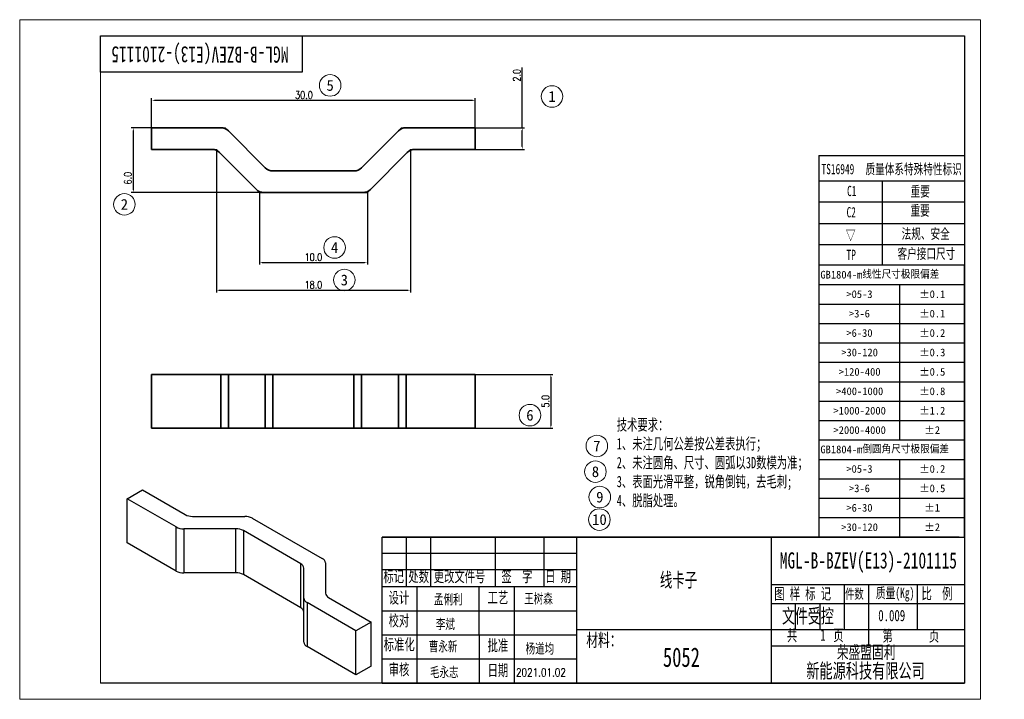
# Model space of a CAD drawing. Header units: millimetres. Extents: x 23154 to 24067, y -4723 to -4093.
import ezdxf
from ezdxf.enums import TextEntityAlignment as Align

# ---------------------------------------------------------------- set-up
doc = ezdxf.new("R2010")
doc.units = ezdxf.units.MM
doc.header["$PDMODE"] = 3
doc.header["$PDSIZE"] = 8
doc.linetypes.add('EB_DASH', pattern=[6, 3, -3])
doc.layers.get('0').update_dxf_attribs({"linetype": 'CONTINUOUS'})
doc.layers.get('Defpoints').update_dxf_attribs({"linetype": 'CONTINUOUS'})
for name, color, linetype in [('10', 7, 'CONTINUOUS'), ('7标注层', 4, 'CONTINUOUS'), ('图框', 7, 'CONTINUOUS'), ('尺寸', 7, 'CONTINUOUS'), ('文字层', 3, 'CONTINUOUS')]:
    doc.layers.add(name, color=color, linetype=linetype)
for name, color, linetype, lineweight in [('CAXA2', 7, 'EB_DASH', 25), ('from', 2, 'CONTINUOUS', 50), ('单行文本', 7, 'CONTINUOUS', 5), ('细实线', 3, 'CONTINUOUS', 13), ('轮廓实线层', 7, 'CONTINUOUS', 35)]:
    doc.layers.add(name, color=color, linetype=linetype, lineweight=lineweight)
doc.styles.add('SLDTEXTSTYLE0', font='仿宋GB2312_0.shx', dxfattribs={"bigfont": 'bigfont'})
doc.styles.add('SLDTEXTSTYLE1', font='仿宋GB2312_0.shx', dxfattribs={"width": 0.7, "bigfont": 'bigfont'})
doc.styles.add('SLDTEXTSTYLE2', font='仿宋GB2312_0.shx', dxfattribs={"width": 0.7})
doc.styles.add('SLDTEXTSTYLE3', font='仿宋GB2312_0.shx')
doc.styles.add('TH_GBDIM', font='romans.shx', dxfattribs={"width": 0.8, "bigfont": 'gbcbig.shx'})
doc.styles.add('UFIDATXT', font='TXT', dxfattribs={"bigfont": 'hzfs.shx'})
doc.styles.add('文字', font='simhei.ttf')
doc.styles.add('标准', font='仿宋GB2312_0.shx', dxfattribs={"width": 0.667})
doc.dimstyles.new('TH_GBDIM1', dxfattribs={"dimtxt": 12, "dimasz": 2.5, "dimexe": 2, "dimexo": 0, "dimgap": 1.5, "dimtad": 1, "dimdec": 1, "dimzin": 0, "dimdsep": 46, "dimtxsty": 'TH_GBDIM', "dimcen": 2.5, "dimclrd": 130, "dimclre": 130, "dimclrt": 3, "dimadec": 0, "dimazin": 0, "dimtfac": 0.714286, "dimtdec": 1, "dimtmove": 0, "dimatfit": 3, "dimfxl": 1, "dimtzin": 0, "dimlwd": -1, "dimlwe": -1, "dimarcsym": 0})

# ---------------------------------------------------------------- blocks, each defined once
blk = doc.blocks.new('SW_TABLEANNOTATION_0')
at = {"layer": '尺寸', "color": 0}
for p, q in [((0, 0), (0, -336)), ((180, 0), (0, 0)), ((180, -336), (180, 0)), ((0, -24), (180, -24)), ((100, -24), (100, -216)), ((0, -48), (180, -48)), ((0, -72), (180, -72)), ((0, -96), (180, -96)), ((0, -120), (180, -120)), ((0, -144), (180, -144)), ((0, -168), (180, -168)), ((0, -192), (180, -192)), ((0, -216), (180, -216)), ((0, -240), (180, -240)), ((100, -240), (100, -336)), ((0, -264), (180, -264)), ((0, -288), (180, -288)), ((0, -312), (180, -312)), ((0, -336), (180, -336))]:
    blk.add_line(p, q, dxfattribs=at)
at = {"layer": '尺寸', "color": 0, "attachment_point": 1}
for s, insert, char_height, style in [('GB1804-m线性尺寸极限偏差', (2, -6.9), 9.525, 'SLDTEXTSTYLE0'), ('>05-3', (34.1, -31), 9.52, 'SLDTEXTSTYLE3'), ('±0.1', (124.1, -31), 9.52, 'SLDTEXTSTYLE3'), ('>3-6', (37.3, -55), 9.52, 'SLDTEXTSTYLE3'), ('±0.1', (124.1, -55), 9.52, 'SLDTEXTSTYLE3'), ('>6-30', (34.1, -79), 9.52, 'SLDTEXTSTYLE3'), ('±0.2', (124.1, -79), 9.52, 'SLDTEXTSTYLE3'), ('>30-120', (27.8, -103), 9.52, 'SLDTEXTSTYLE3'), ('±0.3', (124.1, -103), 9.52, 'SLDTEXTSTYLE3'), ('>120-400', (24.6, -127), 9.52, 'SLDTEXTSTYLE3'), ('±0.5', (124.1, -127), 9.52, 'SLDTEXTSTYLE3'), ('>400-1000', (21.4, -151), 9.52, 'SLDTEXTSTYLE3'), ('±0.8', (124.1, -151), 9.52, 'SLDTEXTSTYLE3'), ('>1000-2000', (18.2, -175), 9.52, 'SLDTEXTSTYLE3'), ('±1.2', (124.1, -175), 9.52, 'SLDTEXTSTYLE3'), ('>2000-4000', (18.2, -199), 9.52, 'SLDTEXTSTYLE3'), ('±2', (130.5, -199), 9.52, 'SLDTEXTSTYLE3'), ('GB1804-m倒圆角尺寸极限偏差', (2, -222.9), 9.525, 'SLDTEXTSTYLE0'), ('>05-3', (34.1, -247), 9.52, 'SLDTEXTSTYLE3'), ('±0.2', (124.1, -247), 9.52, 'SLDTEXTSTYLE3'), ('>3-6', (37.3, -271), 9.52, 'SLDTEXTSTYLE3'), ('±0.5', (124.1, -271), 9.52, 'SLDTEXTSTYLE3'), ('>6-30', (34.1, -295), 9.52, 'SLDTEXTSTYLE3'), ('±1', (130.5, -295), 9.52, 'SLDTEXTSTYLE3'), ('>30-120', (27.8, -319), 9.52, 'SLDTEXTSTYLE3'), ('±2', (130.5, -319), 9.52, 'SLDTEXTSTYLE3')]:
    blk.add_mtext(s, dxfattribs=dict(at, insert=insert, char_height=char_height, style=style))
blk = doc.blocks.new('BMS')
at = {"layer": '图框', "color": 0}
for p, q in [((-1.58, 45.13), (-180, 45.13)), ((-180, 0), (-180, 45.13)), ((-180, 45.13), (0, 45.13)), ((-172.39, 29.84), (-172.39, 45.13)), ((-164.96, 29.84), (-164.96, 45.13)), ((-144.9, 29.84), (-144.9, 45.13)), ((-129.86, 29.84), (-129.86, 45.13)), ((-119.83, 0), (-119.83, 45.13)), ((-59.66, 0), (-59.66, 45.13)), ((-180, 40.11), (-119.83, 40.11)), ((-180.02, 35.1), (-119.84, 35.1)), ((-59.73, 30.46), (0, 30.46)), ((-37.09, 16.54), (-37.09, 30.46)), ((-29.57, 11.53), (-29.57, 30.46)), ((-14.53, 16.54), (-14.53, 30.46)), ((-180.02, 29.84), (-119.84, 29.84)), ((-180.02, 29.84), (-119.84, 29.84)), ((-169.16, 0), (-169.16, 29.84)), ((-139.08, 0), (-139.08, 29.84)), ((-59.66, 24.57), (0, 24.57)), ((-52.14, 16.54), (-52.14, 24.57)), ((-44.61, 16.54), (-44.61, 24.57)), ((-179.98, 22.38), (-119.81, 22.38)), ((-119.83, 16.54), (-59.66, 16.54)), ((-59.66, 16.54), (0, 16.54)), ((-179.98, 14.92), (-119.81, 14.92)), ((-59.66, 11.53), (0, 11.53)), ((-180, 7.46), (-119.83, 7.46)), ((-180, 0), (-1.58, 0)), ((-178.75, 0), (-1.58, 0)), ((-180, 0), (-1.58, 0)), ((-178.75, 0), (0, 0))]:
    blk.add_line(p, q, dxfattribs=at)
at = {"layer": '图框', "linetype": 'Continuous'}
blk.add_line((-149.87, 0), (-149.93, 29.84), dxfattribs=at)
at = {"layer": '图框'}
blk.add_line((0, 0), (-180, 0), dxfattribs=at)
blk.add_line((0, 0), (-180, 0), dxfattribs=at)
blk.add_lwpolyline([(0, 45.13), (0, 0)], dxfattribs=at)
at = {"style": '标准', "width": 0.667}
for tag, p in [('工艺_001', (-130.03, 24.57)), ('校对_001', (-159.4, 16.68)), ('标准化_001', (-159.51, 9.77)), ('批准_001', (-129.75, 9.09)), ('审核_001', (-159.25, 1.85)), ('批准日期_001', (-129.64, 1.55))]:
    blk.add_attdef(tag, p, '', height=3.5, dxfattribs=at)
at = {"color": 1, "style": '标准', "width": 0.667}
blk.add_attdef('受控', text='', height=7, dxfattribs=at).set_placement((-48.36, 20.84), align=Align.MIDDLE)
at = {"layer": '图框', "color": 0, "attachment_point": 1, "style": '标准'}
for s, insert, char_height in [('\\fFangSong_GB2312|b0|i0|p34;标记', (-179.59, 34.75), 3.51), ('\\fFangSong_GB2312|b0|i0|p34;处数', (-171.87, 34.75), 3.51), ('\\fFangSong_GB2312|b0|i0|p34; 更改文件号 ', (-165.62, 34.75), 3.51), ('\\fFangSong_GB2312|b0|i0|p34; 签  字 ', (-144.69, 34.75), 3.51), ('\\fFangSong_GB2312|b0|i0|p34; 日 期 ', (-131.17, 34.75), 3.51), ('{\\fSimSun|b0|i0|c134|p2;设计} ', (-177.94, 28.15), 3.51), ('{\\fSimSun|b0|i0|c134|p2;工艺}', (-147.37, 28.2), 3.51), ('\\fFangSong_GB2312|b0|i0|p34; 图 样 标 记 ', (-60.35, 29.4), 3.51), ('\\fFangSong_GB2312|b0|i0|p34; 件数 ', (-38.28, 29.13), 3.087), ('{\\fSimSun|b0|i0|c134|p2; 质量(Kg) }', (-28.83, 29.49), 3.2348), ('\\fFangSong_GB2312|b0|i0|p34; 比  例 ', (-14.84, 29.42), 3.51), ('{\\fSimSun|b0|i0|c134|p2;校对}', (-177.94, 21.06), 3.4856), ('\\fFangSong_GB2312|b0|i0|p34;材料：', (-116.85, 15.29), 3.9789), ('{\\fSimSun|b0|i0|c134|p2;共   }    {\\fSimSun|b0|i0|c134|p2;页}', (-54.84, 16.53), 3.51), ('{\\fSimSun|b0|i0|c134|p2;第   }    {\\fSimSun|b0|i0|c134|p2;页}', (-25.3, 16.39), 3.51), ('{\\fFangSong_GB2312|b0|i0|c134|p34; 标准化 }', (-181.07, 13.7), 3.51), ('{\\fSimSun|b0|i0|c134|p2;批准}', (-147.37, 13.38), 3.51), ('荣盛盟固利', (-39.4, 11.53), 3.979), ('{\\fSimSun|b0|i0|c134|p2;审核}', (-177.94, 5.96), 3.51), ('{\\fSimSun|b0|i0|c134|p2;日期}', (-147.37, 5.72), 3.51), ('新能源科技有限公司', (-48.87, 6.05), 4.476)]:
    blk.add_mtext(s, dxfattribs=dict(at, insert=insert, char_height=char_height))
at = {"layer": '图框', "color": 0, "style": '标准', "width": 0.8}
blk.add_attdef('设计', text='', height=3.51, dxfattribs=at).set_placement((-159.53, 24), align=Align.CENTER)
blk = doc.blocks.new('*D866')
at = {"layer": '7标注层', "color": 130, "transparency": 16777216}
for p, q in [((23276.72, -4203.31), (23276.72, -4165.87)), ((23279.22, -4167.87), (23574.22, -4167.87)), ((23576.72, -4203.31), (23576.72, -4165.87))]:
    blk.add_line(p, q, dxfattribs=at)
for points in [[(23279.22, -4167.45), (23279.22, -4168.28), (23276.72, -4167.87)], [(23574.22, -4167.45), (23574.22, -4168.28), (23576.72, -4167.87)]]:
    blk.add_solid(points, dxfattribs=at)
at = {"layer": 'Defpoints', "color": 0, "transparency": 16777216}
for p in [(23576.72, -4167.87), (23276.72, -4203.31), (23576.72, -4203.31)]:
    blk.add_point(p, dxfattribs=at)
at = {"layer": '7标注层', "color": 3, "transparency": 16777216, "insert": (23417.92, -4162.94), "char_height": 12, "attachment_point": 5, "style": 'TH_GBDIM'}
blk.add_mtext('{\\H0.57143x;30.0}', dxfattribs=at)
blk = doc.blocks.new('*D867')
at = {"layer": '7标注层', "color": 130, "transparency": 16777216}
for p, q in [((23320.47, -4193.31), (23257.66, -4193.31)), ((23259.66, -4195.81), (23259.66, -4250.81)), ((23426.72, -4253.31), (23257.66, -4253.31))]:
    blk.add_line(p, q, dxfattribs=at)
for points in [[(23259.24, -4195.81), (23260.07, -4195.81), (23259.66, -4193.31)], [(23259.24, -4250.81), (23260.07, -4250.81), (23259.66, -4253.31)]]:
    blk.add_solid(points, dxfattribs=at)
at = {"layer": 'Defpoints', "color": 0, "transparency": 16777216}
for p in [(23320.47, -4193.31), (23259.66, -4253.31), (23426.72, -4253.31)]:
    blk.add_point(p, dxfattribs=at)
at = {"layer": '7标注层', "color": 3, "transparency": 16777216, "insert": (23254.73, -4240.03), "char_height": 12, "attachment_point": 5, "rotation": 90, "style": 'TH_GBDIM'}
blk.add_mtext('{\\H0.57143x;6.0}', dxfattribs=at)
blk = doc.blocks.new('*D868')
at = {"layer": '7标注层', "color": 130, "transparency": 16777216}
for p, q in [((23620.34, -4193.31), (23620.34, -4137.44)), ((23544.65, -4193.31), (23622.34, -4193.31)), ((23620.34, -4210.81), (23620.34, -4195.81)), ((23548.79, -4213.31), (23622.34, -4213.31))]:
    blk.add_line(p, q, dxfattribs=at)
for points in [[(23619.92, -4195.81), (23620.76, -4195.81), (23620.34, -4193.31)], [(23619.92, -4210.81), (23620.76, -4210.81), (23620.34, -4213.31)]]:
    blk.add_solid(points, dxfattribs=at)
at = {"layer": 'Defpoints', "color": 0, "transparency": 16777216}
for p in [(23544.65, -4193.31), (23620.34, -4193.31), (23548.79, -4213.31)]:
    blk.add_point(p, dxfattribs=at)
at = {"layer": '7标注层', "color": 3, "transparency": 16777216, "insert": (23615.41, -4144.69), "char_height": 12, "attachment_point": 5, "rotation": 90, "style": 'TH_GBDIM'}
blk.add_mtext('{\\H0.57143x;2.0}', dxfattribs=at)
blk = doc.blocks.new('*D869')
at = {"layer": '7标注层', "color": 130, "transparency": 16777216}
for p, q in [((23576.72, -4421.88), (23648.87, -4421.88)), ((23646.87, -4424.38), (23646.87, -4469.38)), ((23576.72, -4471.88), (23648.87, -4471.88))]:
    blk.add_line(p, q, dxfattribs=at)
for points in [[(23646.45, -4424.38), (23647.29, -4424.38), (23646.87, -4421.88)], [(23646.45, -4469.38), (23647.29, -4469.38), (23646.87, -4471.88)]]:
    blk.add_solid(points, dxfattribs=at)
at = {"layer": 'Defpoints', "color": 0, "transparency": 16777216}
for p in [(23576.72, -4421.88), (23576.72, -4471.88), (23646.87, -4471.88)]:
    blk.add_point(p, dxfattribs=at)
at = {"layer": '7标注层', "color": 3, "transparency": 16777216, "insert": (23641.94, -4446.88), "char_height": 12, "attachment_point": 5, "rotation": 90, "style": 'TH_GBDIM'}
blk.add_mtext('{\\H0.57143x;5.0}', dxfattribs=at)
blk = doc.blocks.new('*D870')
at = {"layer": '7标注层', "color": 130, "transparency": 16777216}
for p, q in [((23376.72, -4253.31), (23376.72, -4320.16)), ((23476.72, -4253.31), (23476.72, -4320.16)), ((23379.22, -4318.16), (23474.22, -4318.16))]:
    blk.add_line(p, q, dxfattribs=at)
for points in [[(23379.22, -4317.75), (23379.22, -4318.58), (23376.72, -4318.16)], [(23474.22, -4317.75), (23474.22, -4318.58), (23476.72, -4318.16)]]:
    blk.add_solid(points, dxfattribs=at)
at = {"layer": 'Defpoints', "color": 0, "transparency": 16777216}
for p in [(23376.72, -4253.31), (23476.72, -4253.31), (23476.72, -4318.16)]:
    blk.add_point(p, dxfattribs=at)
at = {"layer": '7标注层', "color": 3, "transparency": 16777216, "insert": (23426.72, -4313.24), "char_height": 12, "attachment_point": 5, "style": 'TH_GBDIM'}
blk.add_mtext('{\\H0.57143x;10.0}', dxfattribs=at)
blk = doc.blocks.new('*D871')
at = {"layer": '7标注层', "color": 130, "transparency": 16777216}
for p, q in [((23336.72, -4213.31), (23336.72, -4345.88)), ((23516.72, -4213.31), (23516.72, -4345.88)), ((23339.22, -4343.88), (23514.22, -4343.88))]:
    blk.add_line(p, q, dxfattribs=at)
for points in [[(23339.22, -4343.46), (23339.22, -4344.3), (23336.72, -4343.88)], [(23514.22, -4343.46), (23514.22, -4344.3), (23516.72, -4343.88)]]:
    blk.add_solid(points, dxfattribs=at)
at = {"layer": 'Defpoints', "color": 0, "transparency": 16777216}
for p in [(23336.72, -4213.31), (23516.72, -4213.31), (23516.72, -4343.88)]:
    blk.add_point(p, dxfattribs=at)
at = {"layer": '7标注层', "color": 3, "transparency": 16777216, "insert": (23426.72, -4338.95), "char_height": 12, "attachment_point": 5, "style": 'TH_GBDIM'}
blk.add_mtext('{\\H0.57143x;18.0}', dxfattribs=at)

msp = doc.modelspace()

# ---------------------------------------------------------------- linework, layer by layer
for p, q in [((23895.34, -4218.89), (24030.34, -4218.89)), ((23254.01, -4537.18), (23268.15, -4529.02)), ((23299.36, -4563.37), (23254.01, -4537.18)), ((23254.01, -4578.01), (23254.01, -4537.18)), ((23268.15, -4529.02), (23307.65, -4551.82)), ((23314.72, -4553.51), (23363, -4553.51)), ((23370.07, -4555.2), (23434.93, -4592.64)), ((23299.36, -4604.19), (23299.36, -4563.37)), ((23354.72, -4565.06), (23306.43, -4565.06)), ((23306.43, -4565.06), (23306.43, -4605.89)), ((23354.72, -4605.89), (23354.72, -4565.06)), ((23414.93, -4597.42), (23361.79, -4566.75)), ((23361.79, -4566.75), (23361.79, -4607.58)), ((23299.36, -4604.19), (23254.01, -4578.01)), ((23414.93, -4638.25), (23414.93, -4597.42)), ((23417.85, -4629.38), (23417.85, -4601.51)), ((23437.85, -4596.72), (23437.85, -4624.6)), ((23354.72, -4605.89), (23306.43, -4605.89)), ((23414.93, -4638.25), (23361.79, -4607.58)), ((23440.78, -4628.68), (23480.28, -4651.48)), ((23417.85, -4670.21), (23417.85, -4629.38)), ((23420.78, -4633.46), (23420.78, -4674.29)), ((23466.14, -4659.65), (23420.78, -4633.46)), ((23480.28, -4651.48), (23466.14, -4659.65)), ((23480.28, -4692.31), (23480.28, -4651.48)), ((23466.14, -4700.47), (23466.14, -4659.65)), ((23466.14, -4700.47), (23420.78, -4674.29)), ((23480.28, -4692.31), (23466.14, -4700.47))]:
    msp.add_line(p, q)
for centre, radius, start, end in [((23314.43, -4539.09), 14.43, 241.95976, 271.1441), ((23363.29, -4567.94), 14.43, 61.95976, 91.1441), ((23306.15, -4550.63), 14.43, 241.95976, 271.1441), ((23355.01, -4579.48), 14.43, 61.95976, 91.1441), ((23432.85, -4597.22), 5.03, 5.6948, 65.62534), ((23412.85, -4602.01), 5.03, 5.6948, 65.62534), ((23306.15, -4591.46), 14.43, 241.95976, 271.1441), ((23355.01, -4620.31), 14.43, 61.95976, 91.1441), ((23442.86, -4624.1), 5.03, 185.6948, 245.62534), ((23412.85, -4642.83), 5.03, 5.6948, 65.62534), ((23422.86, -4628.88), 5.03, 185.6948, 245.62534), ((23422.86, -4669.71), 5.03, 185.6948, 245.62534)]:
    msp.add_arc(centre, radius, start, end)
at = {"layer": '7标注层'}
for p, q in [((23340.87, -4193.31), (23345.01, -4193.31)), ((23347.94, -4196.24), (23345.01, -4193.31)), ((23505.51, -4196.24), (23508.44, -4193.31)), ((23508.44, -4193.31), (23512.58, -4193.31)), ((23332.58, -4213.31), (23336.72, -4213.31)), ((23336.72, -4213.31), (23339.65, -4216.24)), ((23513.79, -4216.24), (23516.72, -4213.31)), ((23516.72, -4213.31), (23520.87, -4213.31)), ((23373.79, -4250.38), (23376.72, -4253.31)), ((23376.72, -4253.31), (23380.87, -4253.31)), ((23472.58, -4253.31), (23476.72, -4253.31)), ((23476.72, -4253.31), (23479.65, -4250.38))]:
    msp.add_line(p, q, dxfattribs=at)
at = {"layer": 'CAXA2', "linetype": 'Continuous'}
for p, q in [((23895.34, -4218.89), (23895.34, -4320.74)), ((23895.34, -4242.45), (24030.34, -4242.45)), ((23954.2, -4242.45), (23954.2, -4320.74)), ((23895.34, -4261.81), (24030.34, -4261.81)), ((23895.34, -4282.02), (24030.34, -4282.02)), ((23895.34, -4301.38), (24030.34, -4301.38)), ((23895.34, -4301.38), (24030.34, -4301.38))]:
    msp.add_line(p, q, dxfattribs=at)
at = {"layer": '图框', "linetype": 'Continuous', "lineweight": 18}
for p, q in [((24045.34, -4093.12), (23154.34, -4093.12)), ((23154.34, -4723.12), (23154.34, -4093.12)), ((24045.34, -4723.12), (24045.34, -4093.12)), ((23229.34, -4708.12), (23229.34, -4123.12)), ((24045.34, -4723.12), (23154.34, -4723.12))]:
    msp.add_line(p, q, dxfattribs=at)
at = {"layer": '图框'}
for q in [(23229.34, -4708.12), (23244.34, -4708.12)]:
    msp.add_line((24030.34, -4708.12), q, dxfattribs=at)
at = {"layer": '图框', "color": 0}
for p in [(23490.34, -4708.12), (23494.1, -4708.12)]:
    msp.add_line(p, (24025.59, -4708.12), dxfattribs=at)
at = {"layer": '图框'}
for points in [[(23229.34, -4108.12), (24030.34, -4108.12), (24030.34, -4708.12)], [(23416.37, -4141.72), (23229.34, -4141.72), (23229.34, -4108.12), (23416.37, -4108.12), (23416.37, -4141.72)]]:
    msp.add_lwpolyline(points, dxfattribs=at)
at = {"layer": '细实线'}
for centre in [(23442.24, -4154.03), (23647.96, -4164.3), (23251.43, -4264.33), (23446.36, -4304.33), (23455.36, -4334.4), (23627.5, -4459.74), (23689.58, -4488.26), (23688.23, -4512.13), (23692.27, -4535.67), (23691.93, -4556.52)]:
    msp.add_circle(centre, 10, dxfattribs=at)
at = {"layer": '轮廓实线层'}
for p, q in [((23276.72, -4193.31), (23276.72, -4213.31)), ((23340.87, -4193.31), (23276.72, -4193.31)), ((23382.08, -4230.38), (23347.94, -4196.24)), ((23505.51, -4196.24), (23471.37, -4230.38)), ((23576.72, -4193.31), (23512.58, -4193.31)), ((23576.72, -4213.31), (23576.72, -4193.31)), ((23276.72, -4213.31), (23332.58, -4213.31)), ((23339.65, -4216.24), (23373.79, -4250.38)), ((23479.65, -4250.38), (23513.79, -4216.24)), ((23520.87, -4213.31), (23576.72, -4213.31)), ((23464.3, -4233.31), (23389.15, -4233.31)), ((23380.87, -4253.31), (23472.58, -4253.31)), ((23276.72, -4471.88), (23276.72, -4421.88)), ((23340.87, -4421.88), (23276.72, -4421.88)), ((23340.87, -4471.88), (23340.87, -4421.88)), ((23340.87, -4421.88), (23347.94, -4421.88)), ((23347.94, -4421.88), (23347.94, -4471.88)), ((23382.08, -4421.88), (23347.94, -4421.88)), ((23382.08, -4471.88), (23382.08, -4421.88)), ((23382.08, -4421.88), (23389.15, -4421.88)), ((23389.15, -4421.88), (23389.15, -4471.88)), ((23464.3, -4421.88), (23389.15, -4421.88)), ((23464.3, -4471.88), (23464.3, -4421.88)), ((23464.3, -4421.88), (23471.37, -4421.88)), ((23471.37, -4421.88), (23471.37, -4471.88)), ((23505.51, -4421.88), (23471.37, -4421.88)), ((23505.51, -4471.88), (23505.51, -4421.88)), ((23505.51, -4421.88), (23512.58, -4421.88)), ((23512.58, -4421.88), (23512.58, -4471.88)), ((23576.72, -4421.88), (23512.58, -4421.88)), ((23576.72, -4471.88), (23576.72, -4421.88)), ((23340.87, -4471.88), (23276.72, -4471.88)), ((23347.94, -4471.88), (23340.87, -4471.88)), ((23382.08, -4471.88), (23347.94, -4471.88)), ((23389.15, -4471.88), (23382.08, -4471.88)), ((23464.3, -4471.88), (23389.15, -4471.88)), ((23471.37, -4471.88), (23464.3, -4471.88)), ((23505.51, -4471.88), (23471.37, -4471.88)), ((23512.58, -4471.88), (23505.51, -4471.88)), ((23576.72, -4471.88), (23512.58, -4471.88))]:
    msp.add_line(p, q, dxfattribs=at)
for centre, start, end in [((23340.87, -4203.31), 45, 90), ((23512.58, -4203.31), 90, 135), ((23332.58, -4223.31), 45, 90), ((23520.87, -4223.31), 90, 135), ((23389.15, -4223.31), 225, 270), ((23464.3, -4223.31), 270, 315), ((23380.87, -4243.31), 225, 270), ((23472.58, -4243.31), 270, 315)]:
    msp.add_arc(centre, 10, start, end, dxfattribs=at)

# ---------------------------------------------------------------- block references
ref = msp.add_blockref('BMS', (24030.34, -4708.12), dxfattribs=dict(xscale=3, yscale=3, zscale=3))
ref.add_attrib('受控', '文件受控', dxfattribs={"height": 15, "style": 'UFIDATXT', "width": 0.8}).set_placement((23885.25, -4645.61), align=Align.MIDDLE)
ref.add_attrib('设计', '孟俐利', dxfattribs={"layer": '图框', "color": 0, "height": 10.53, "style": 'UFIDATXT', "width": 0.8}).set_placement((23551.74, -4636.11), align=Align.CENTER)
ref.add_attrib('工艺_001', '王树森', (23622.26, -4635.29), dxfattribs={"height": 10.5, "style": 'UFIDATXT', "width": 0.8})
ref.add_attrib('校对_001', '李斌', (23540.26, -4659.01), dxfattribs={"height": 10.5, "style": 'UFIDATXT', "width": 0.8})
ref.add_attrib('标准化_001', '曹永新', (23533.73, -4679.74), dxfattribs={"height": 10.5, "style": 'UFIDATXT', "width": 0.8})
ref.add_attrib('审核_001', '毛永志', (23534.79, -4703.49), dxfattribs={"height": 10.5, "style": 'UFIDATXT', "width": 0.8})
ref.add_attrib('批准_001', '杨道均', (23623.5, -4681.69), dxfattribs={"height": 10.5, "style": 'UFIDATXT', "width": 0.8})
ref.add_attrib('批准日期_001', '2021.01.02', (23614.56, -4701.97), dxfattribs={"height": 7.5, "style": 'UFIDATXT', "width": 0.8})
at = {"layer": '尺寸', "xscale": 0.7499999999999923, "yscale": 0.7499999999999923, "zscale": 0.7499999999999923}
msp.add_blockref('SW_TABLEANNOTATION_0', (23895.34, -4320.74), dxfattribs=at)

# ---------------------------------------------------------------- texts
at = {"layer": '10', "insert": (23321.46, -4132.97), "char_height": 15, "attachment_point": 2, "rotation": 180, "style": 'SLDTEXTSTYLE2'}
msp.add_mtext('MGL-B-BZEV(E13)-2101115', dxfattribs=at)
at = {"layer": '10', "attachment_point": 2, "style": 'SLDTEXTSTYLE2'}
for s, insert, char_height in [('MGL-B-BZEV(E13)-2101115', (23941.34, -4586.87), 15), ('5052', (23767.96, -4675.08), 18)]:
    msp.add_mtext(s, dxfattribs=dict(at, insert=insert, char_height=char_height))
at = {"layer": 'from', "color": 6, "style": '标准', "width": 0.667}
for s, height, p in [('TS16949', 9.561, (23897.92, -4236.36)), (' 质量体系特殊特性标识', 9.561, (23934.33, -4236.36)), ('C1', 9.561, (23921.58, -4256.66)), ('重要', 9.561, (23980.51, -4257.04)), ('重要', 9.561, (23980.34, -4274.78)), ('C2', 9.561, (23921.12, -4276.34)), ('▽', 9.56, (23920.46, -4297.66)), ('法规、安全', 9.561, (23972.17, -4296.32)), ('TP', 9.561, (23921.12, -4315.91)), ('客户接口尺寸', 9.561, (23968.38, -4314.78))]:
    msp.add_text(s, height=height, dxfattribs=at).set_placement(p)
at = {"layer": '单行文本', "style": '文字'}
for s, p in [('5', (23442.24, -4154.03)), ('1', (23647.96, -4164.3)), ('2', (23251.43, -4264.33)), ('4', (23446.36, -4304.33)), ('3', (23455.36, -4334.4)), ('6', (23627.5, -4459.74)), ('7', (23689.58, -4488.26)), ('8', (23688.23, -4512.13)), ('9', (23692.27, -4535.67)), ('10', (23691.93, -4556.52))]:
    msp.add_text(s, height=10, dxfattribs=at).set_placement(p, align=Align.MIDDLE_CENTER)
at = {"layer": '图框', "attachment_point": 2}
for s, insert, char_height, style in [('线卡子', (23765.3, -4605.47), 15, 'SLDTEXTSTYLE1'), ('0.009', (23963, -4640.21), 10.5, 'SLDTEXTSTYLE2'), ('1', (23899.15, -4658.28), 10.5, 'SLDTEXTSTYLE2')]:
    msp.add_mtext(s, dxfattribs=dict(at, insert=insert, char_height=char_height, style=style))
at = {"layer": '文字层', "insert": (23707.99, -4438.45), "char_height": 14.9448, "width": 428.6548, "attachment_point": 1, "style": '标准'}
msp.add_mtext('{\\fSimSun|b0|i0|c134|p2;\\P\\H0.70401x;技术要求：\\P1、未注几何公差按公差表执行；\\P2、\\H1.0008x;未注圆角、尺寸、圆弧以3D数模为准\\H0.99921x;；\\P3、\\H0.99994x;表面光滑平整，锐角倒钝，去毛刺;\\P4、脱脂处理。}', dxfattribs=at)

# ---------------------------------------------------------------- dimensions: what is measured, and where the dimension line sits
at = {"layer": '7标注层'}
for base, p1, p2, text, picture, middle in [((23620.34, -4193.31), (23548.79, -4213.31), (23544.65, -4193.31), '{\\H0.57143x;2.0}', '*D868', (23620.34, -4144.69)), ((23259.66, -4253.31), (23320.47, -4193.31), (23426.72, -4253.31), '{\\H0.57143x;6.0}', '*D867', (23259.66, -4240.03)), ((23646.87, -4471.88), (23576.72, -4421.88), (23576.72, -4471.88), '{\\H0.57143x;5.0}', '*D869', (23646.87, -4446.88))]:
    dim = msp.add_linear_dim(base=base, p1=p1, p2=p2, angle=90, text=text, dimstyle='TH_GBDIM1', dxfattribs=at)
    dim.commit()
    dim.dimension.update_dxf_attribs({"geometry": picture, "text_midpoint": middle, "dimtype": 160})
for base, p1, p2, text, picture, middle in [((23576.72, -4167.87), (23276.72, -4203.31), (23576.72, -4203.31), '{\\H0.57143x;30.0}', '*D866', (23417.92, -4167.87)), ((23476.72, -4318.16), (23376.72, -4253.31), (23476.72, -4253.31), '{\\H0.57143x;10.0}', '*D870', (23426.72, -4318.16))]:
    dim = msp.add_linear_dim(base=base, p1=p1, p2=p2, text=text, dimstyle='TH_GBDIM1', dxfattribs=at)
    dim.commit()
    dim.dimension.update_dxf_attribs({"geometry": picture, "text_midpoint": middle, "dimtype": 160})
dim = msp.add_linear_dim(base=(23516.72, -4343.88), p1=(23336.72, -4213.31), p2=(23516.72, -4213.31), text='{\\H0.57143x;18.0}', dimstyle='TH_GBDIM1', dxfattribs=at)
dim.commit()
dim.dimension.update_dxf_attribs({"geometry": '*D871', "text_midpoint": (23426.72, -4338.95)})

doc.saveas('drawing.dxf')
